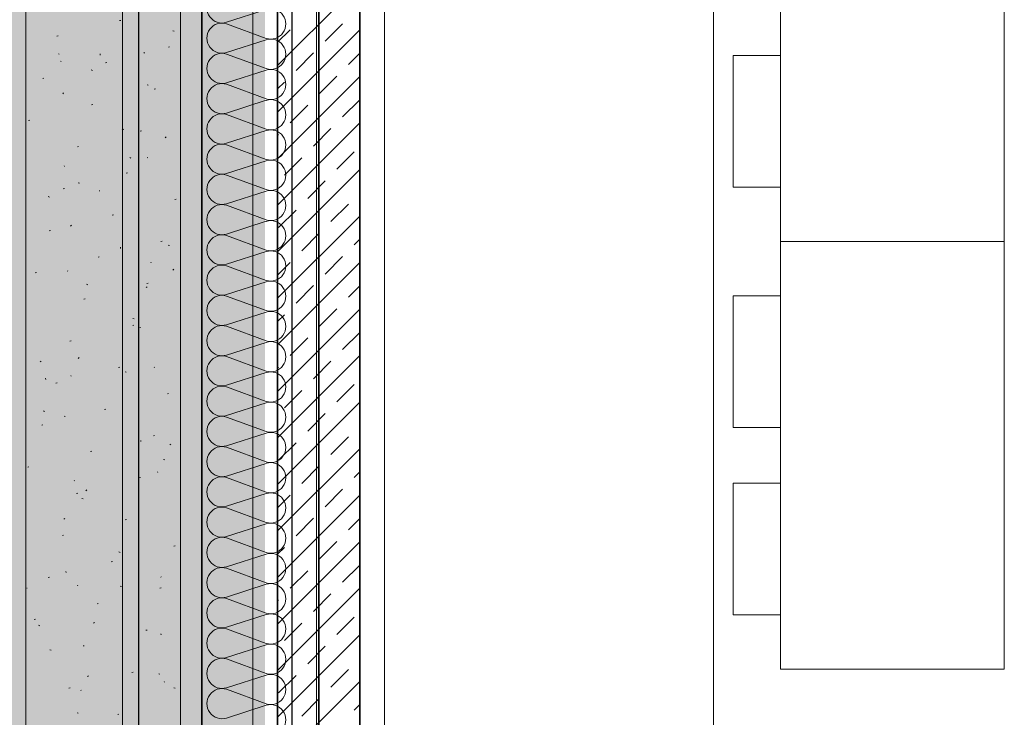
# Model space of a CAD drawing. Extents: x -620 to 300, y 62 to 1112.
# Tile 107 of 235: x -474 to -414, y 406 to 449. Entities that reach past the tile are written whole.
import ezdxf
from ezdxf.lldxf.tags import DXFTag

# ---------------------------------------------------------------- set-up
doc = ezdxf.new("R2010")
doc.units = 0
doc.layers.get('0').update_dxf_attribs({"lineweight": 13})
for name, color, linetype, lineweight, true_color in [('30 -33 Aussenwände- 7 Fassade_ Elemente', 7, 'Continuous', 9, 0x00aacc), ('30 -34 Innenwände- 1 tragend', 7, 'Continuous', 13, 0xdd0806), ('30 -34 Innenwände- 6 Elemente', 7, 'Continuous', 9, 0xff6633), ('30 -35 Decken- 1 Konstruktion-Träger- Stahlbeton', 7, 'Continuous', 13, 0x33aa00), ('30 -36 Dächer- 1 Konstruktion', 7, 'Continuous', 35, 0x6666cc), ('30 -36 Dächer- 3 Dachbeläge', 7, 'Continuous', 15, 0x9999ff), ('30 -36 Dächer- 3 Dachbeläge Gründach', 9, 'Continuous', 9, 0x808080), ('60- 61 allgemeine Ausstattung- 1 Möbel', 9, 'Continuous', 9, 0x808080), ('iwb_Layout BA_Markierung', 7, 'Continuous', 9, 0xbadcdc)]:
    doc.layers.add(name, color=color, linetype=linetype, lineweight=lineweight, true_color=true_color)
doc.layers.add('70 -71 Achsen- 1 Gebäudeachsen', color=7, linetype='STRICHPUNKT2-A06CPVE5L0', lineweight=18)
tags = doc.linetypes.add('grob-A06CPVE1L0', pattern=[14, 3, -8, 3]).pattern_tags.tags
tags[8:9] = [DXFTag(74, 4), DXFTag(75, 0), DXFTag(340, '0'), DXFTag(46, 0.0), DXFTag(50, 0.0), DXFTag(44, 0.0), DXFTag(45, 0.0)]
tags[6:7] = [DXFTag(74, 4), DXFTag(75, 0), DXFTag(340, '0'), DXFTag(46, 0.0), DXFTag(50, 0.0), DXFTag(44, 0.0), DXFTag(45, 0.0)]
tags[4:5] = [DXFTag(74, 4), DXFTag(75, 0), DXFTag(340, '0'), DXFTag(46, 0.0), DXFTag(50, 0.0), DXFTag(44, 0.0), DXFTag(45, 0.0)]
tags = doc.linetypes.add('STRICHPUNKT2-A06CPVE5L0', pattern=[12.7, 6.35, -3.175, 0, -3.175]).pattern_tags.tags
tags[10:11] = [DXFTag(74, 4), DXFTag(75, 0), DXFTag(340, '0'), DXFTag(46, 0.0), DXFTag(50, 0.0), DXFTag(44, 0.0), DXFTag(45, 0.0)]
tags[8:9] = [DXFTag(74, 4), DXFTag(75, 0), DXFTag(340, '0'), DXFTag(46, 0.0), DXFTag(50, 0.0), DXFTag(44, 0.0), DXFTag(45, 0.0)]
tags[6:7] = [DXFTag(74, 4), DXFTag(75, 0), DXFTag(340, '0'), DXFTag(46, 0.0), DXFTag(50, 0.0), DXFTag(44, 0.0), DXFTag(45, 0.0)]
tags[4:5] = [DXFTag(74, 4), DXFTag(75, 0), DXFTag(340, '0'), DXFTag(46, 0.0), DXFTag(50, 0.0), DXFTag(44, 0.0), DXFTag(45, 0.0)]

# ---------------------------------------------------------------- blocks, each defined once
blk = doc.blocks.new('Polygon-A06CPVDTL0')
at = {"color": 0, "linetype": 'ByBlock', "lineweight": -2, "ltscale": 0.13}
blk.add_solid([(-458.903, 86.609), (-538.631, 86.396), (-458.736, 1083.814), (-538.631, 1083.814)], dxfattribs=at)
blk = doc.blocks.new('Referenz-A06CPVE6L0')
at = {"layer": '30 -33 Aussenwände- 7 Fassade_ Elemente', "color": 0, "linetype": 'Continuous', "lineweight": 25, "ltscale": 0.25}
for p, q in [((-462.679, 384.453), (-462.679, 549.453)), ((-457.219, 544.953), (-457.219, 388.953)), ((-466.519, 389.453), (-466.519, 544.453)), ((-462.679, 544.453), (-462.679, 389.453))]:
    blk.add_line(p, q, dxfattribs=at)
at = {"layer": '30 -33 Aussenwände- 7 Fassade_ Elemente', "color": 0, "linetype": 'Continuous', "ltscale": 0.13}
for p, q in [((-467.519, 548.053), (-467.519, 385.853)), ((-455.719, 388.953), (-455.719, 544.953)), ((-461.179, 448.463), (-458.779, 449.234)), ((-458.779, 447.486), (-461.179, 448.373)), ((-461.179, 446.624), (-458.779, 447.396)), ((-458.779, 445.647), (-461.179, 446.534)), ((-461.179, 444.786), (-458.779, 445.557)), ((-458.779, 443.809), (-461.179, 444.696)), ((-461.179, 442.947), (-458.779, 443.719)), ((-458.779, 441.97), (-461.179, 442.857)), ((-461.179, 441.109), (-458.779, 441.88)), ((-458.779, 440.132), (-461.179, 441.019)), ((-461.179, 439.27), (-458.779, 440.042)), ((-458.779, 438.293), (-461.179, 439.18)), ((-461.179, 437.432), (-458.779, 438.203)), ((-458.779, 436.455), (-461.179, 437.342)), ((-461.179, 435.593), (-458.779, 436.365)), ((-458.779, 434.616), (-461.179, 435.503)), ((-461.179, 433.755), (-458.779, 434.526)), ((-458.779, 432.777), (-461.179, 433.665)), ((-461.179, 431.916), (-458.779, 432.687)), ((-458.779, 430.939), (-461.179, 431.826)), ((-461.179, 430.078), (-458.779, 430.849)), ((-458.779, 429.1), (-461.179, 429.988)), ((-461.179, 428.239), (-458.779, 429.01)), ((-458.779, 427.262), (-461.179, 428.149)), ((-461.179, 426.401), (-458.779, 427.172)), ((-458.779, 425.423), (-461.179, 426.311)), ((-461.179, 424.562), (-458.779, 425.333)), ((-458.779, 423.585), (-461.179, 424.472)), ((-461.179, 422.724), (-458.779, 423.495)), ((-458.779, 421.746), (-461.179, 422.634)), ((-461.179, 420.885), (-458.779, 421.656)), ((-458.779, 419.908), (-461.179, 420.795)), ((-461.179, 419.046), (-458.779, 419.818)), ((-458.779, 418.069), (-461.179, 418.956)), ((-461.179, 417.208), (-458.779, 417.979)), ((-458.779, 416.231), (-461.179, 417.118)), ((-461.179, 415.369), (-458.779, 416.141)), ((-458.779, 414.392), (-461.179, 415.279)), ((-461.179, 413.531), (-458.779, 414.302)), ((-458.779, 412.554), (-461.179, 413.441)), ((-461.179, 411.692), (-458.779, 412.464)), ((-458.779, 410.715), (-461.179, 411.602)), ((-461.179, 409.854), (-458.779, 410.625)), ((-458.779, 408.877), (-461.179, 409.764)), ((-461.179, 408.015), (-458.779, 408.787)), ((-458.779, 407.038), (-461.179, 407.925)), ((-461.179, 406.177), (-458.779, 406.948))]:
    blk.add_line(p, q, dxfattribs=at)
for centre, major_axis, end_param in [((-461.46, 449.337), (0.282, 0.874), 3.764652), ((-458.497, 448.36), (-0.282, -0.874), 3.765224), ((-461.46, 447.499), (0.282, 0.874), 3.764652), ((-458.497, 446.521), (-0.282, -0.874), 3.765224), ((-461.46, 445.66), (0.282, 0.874), 3.764652), ((-458.497, 444.683), (-0.282, -0.874), 3.765224), ((-461.46, 443.822), (0.282, 0.874), 3.764652), ((-458.497, 442.844), (-0.282, -0.874), 3.765224), ((-461.46, 441.983), (0.282, 0.874), 3.764652), ((-458.497, 441.006), (-0.282, -0.874), 3.765224), ((-461.46, 440.145), (0.282, 0.874), 3.764652), ((-458.497, 439.167), (-0.282, -0.874), 3.765224), ((-461.46, 438.306), (0.282, 0.874), 3.764652), ((-458.497, 437.329), (-0.282, -0.874), 3.765224), ((-461.46, 436.467), (0.282, 0.874), 3.764652), ((-458.497, 435.49), (-0.282, -0.874), 3.765224), ((-461.46, 434.629), (0.282, 0.874), 3.764652), ((-458.497, 433.652), (-0.282, -0.874), 3.765224), ((-461.46, 432.79), (0.282, 0.874), 3.764652), ((-458.497, 431.813), (-0.282, -0.874), 3.765224), ((-461.46, 430.952), (0.282, 0.874), 3.764652), ((-458.497, 429.975), (-0.282, -0.874), 3.765224), ((-461.46, 429.113), (0.282, 0.874), 3.764652), ((-458.497, 428.136), (-0.282, -0.874), 3.765224), ((-461.46, 427.275), (0.282, 0.874), 3.764652), ((-458.497, 426.298), (-0.282, -0.874), 3.765224), ((-461.46, 425.436), (0.282, 0.874), 3.764652), ((-458.497, 424.459), (-0.282, -0.874), 3.765224), ((-461.46, 423.598), (0.282, 0.874), 3.764652), ((-458.497, 422.621), (-0.282, -0.874), 3.765224), ((-461.46, 421.759), (0.282, 0.874), 3.764652), ((-458.497, 420.782), (-0.282, -0.874), 3.765224), ((-461.46, 419.921), (0.282, 0.874), 3.764652), ((-458.497, 418.944), (-0.282, -0.874), 3.765224), ((-461.46, 418.082), (0.282, 0.874), 3.764652), ((-458.497, 417.105), (-0.282, -0.874), 3.765224), ((-461.46, 416.244), (0.282, 0.874), 3.764652), ((-458.497, 415.266), (-0.282, -0.874), 3.765224), ((-461.46, 414.405), (0.282, 0.874), 3.764652), ((-458.497, 413.428), (-0.282, -0.874), 3.765224), ((-461.46, 412.567), (0.282, 0.874), 3.764652), ((-458.497, 411.589), (-0.282, -0.874), 3.765224), ((-461.46, 410.728), (0.282, 0.874), 3.764652), ((-458.497, 409.751), (-0.282, -0.874), 3.765224), ((-461.46, 408.89), (0.282, 0.874), 3.764652), ((-458.497, 407.912), (-0.282, -0.874), 3.765224), ((-461.46, 407.051), (0.282, 0.874), 3.764652), ((-458.497, 406.074), (-0.282, -0.874), 3.765224)]:
    blk.add_ellipse(centre, major_axis=major_axis, ratio=1, start_param=0, end_param=end_param, dxfattribs=at)
at = {"layer": '30 -34 Innenwände- 1 tragend', "color": 0, "lineweight": 35}
for p, q in [((-458.079, 545.453), (-458.079, 388.453)), ((-453.079, 545.453), (-453.079, 388.453))]:
    blk.add_line(p, q, dxfattribs=at)
at = {"layer": '30 -34 Innenwände- 1 tragend', "color": 0, "linetype": 'Continuous', "lineweight": -2, "ltscale": 0.13}
for p, q in [((-458.079, 545.453), (-458.079, 388.453)), ((-453.079, 545.453), (-453.079, 388.453))]:
    blk.add_line(p, q, dxfattribs=at)
at = {"layer": '30 -34 Innenwände- 1 tragend', "color": 0, "lineweight": 9}
for p, q in [((-458.079, 445.83), (-453.079, 450.83)), ((-458.079, 445.83), (-453.079, 450.83)), ((-458.079, 447.244), (-457.311, 448.012)), ((-458.079, 447.244), (-457.311, 448.012)), ((-458.079, 443.002), (-453.079, 448.002)), ((-458.079, 443.002), (-453.079, 448.002)), ((-455.189, 447.305), (-454.129, 448.366)), ((-455.189, 447.305), (-454.129, 448.366)), ((-456.957, 445.537), (-455.896, 446.598)), ((-456.957, 445.537), (-455.896, 446.598)), ((-453.775, 445.891), (-453.079, 446.587)), ((-453.775, 445.891), (-453.079, 446.587)), ((-458.079, 440.173), (-453.079, 445.173)), ((-458.079, 440.173), (-453.079, 445.173)), ((-458.079, 444.416), (-457.664, 444.83)), ((-458.079, 444.416), (-457.664, 444.83)), ((-455.543, 444.123), (-454.482, 445.184)), ((-455.543, 444.123), (-454.482, 445.184)), ((-454.129, 442.709), (-453.079, 443.759)), ((-454.129, 442.709), (-453.079, 443.759)), ((-457.311, 442.355), (-456.25, 443.416)), ((-457.311, 442.355), (-456.25, 443.416)), ((-458.079, 437.345), (-453.079, 442.345)), ((-458.079, 437.345), (-453.079, 442.345)), ((-455.896, 440.941), (-454.836, 442.002)), ((-455.896, 440.941), (-454.836, 442.002)), ((-458.079, 441.587), (-458.018, 441.648)), ((-458.079, 441.587), (-458.018, 441.648)), ((-457.664, 439.173), (-456.603, 440.234)), ((-457.664, 439.173), (-456.603, 440.234)), ((-454.482, 439.527), (-453.421, 440.587)), ((-454.482, 439.527), (-453.421, 440.587)), ((-458.079, 434.516), (-453.079, 439.516)), ((-458.079, 434.516), (-453.079, 439.516)), ((-456.25, 437.759), (-455.189, 438.82)), ((-456.25, 437.759), (-455.189, 438.82)), ((-458.018, 435.991), (-456.957, 437.052)), ((-458.018, 435.991), (-456.957, 437.052)), ((-454.836, 436.345), (-453.775, 437.405)), ((-454.836, 436.345), (-453.775, 437.405)), ((-458.079, 431.688), (-453.079, 436.688)), ((-458.079, 431.688), (-453.079, 436.688)), ((-456.603, 434.577), (-455.543, 435.638)), ((-456.603, 434.577), (-455.543, 435.638)), ((-453.421, 434.931), (-453.079, 435.274)), ((-453.421, 434.931), (-453.079, 435.274)), ((-455.189, 433.163), (-454.129, 434.224)), ((-455.189, 433.163), (-454.129, 434.224)), ((-458.079, 433.102), (-457.311, 433.87)), ((-458.079, 433.102), (-457.311, 433.87)), ((-458.079, 428.859), (-453.079, 433.859)), ((-458.079, 428.859), (-453.079, 433.859)), ((-456.957, 431.395), (-455.896, 432.456)), ((-456.957, 431.395), (-455.896, 432.456)), ((-453.775, 431.749), (-453.079, 432.445)), ((-453.775, 431.749), (-453.079, 432.445)), ((-458.079, 426.031), (-453.079, 431.031)), ((-458.079, 426.031), (-453.079, 431.031)), ((-455.543, 429.981), (-454.482, 431.042)), ((-455.543, 429.981), (-454.482, 431.042)), ((-458.079, 430.274), (-457.664, 430.688)), ((-458.079, 430.274), (-457.664, 430.688)), ((-457.311, 428.213), (-456.25, 429.274)), ((-457.311, 428.213), (-456.25, 429.274)), ((-454.129, 428.567), (-453.079, 429.617)), ((-454.129, 428.567), (-453.079, 429.617)), ((-458.079, 423.203), (-453.079, 428.203)), ((-458.079, 423.203), (-453.079, 428.203)), ((-458.079, 427.445), (-458.018, 427.506)), ((-458.079, 427.445), (-458.018, 427.506)), ((-455.896, 426.799), (-454.836, 427.86)), ((-455.896, 426.799), (-454.836, 427.86)), ((-454.482, 425.385), (-453.421, 426.445)), ((-454.482, 425.385), (-453.421, 426.445)), ((-457.664, 425.031), (-456.603, 426.092)), ((-457.664, 425.031), (-456.603, 426.092)), ((-458.079, 420.374), (-453.079, 425.374)), ((-458.079, 420.374), (-453.079, 425.374)), ((-456.25, 423.617), (-455.189, 424.678)), ((-456.25, 423.617), (-455.189, 424.678)), ((-454.836, 422.203), (-453.775, 423.263)), ((-454.836, 422.203), (-453.775, 423.263)), ((-458.018, 421.849), (-456.957, 422.91)), ((-458.018, 421.849), (-456.957, 422.91)), ((-458.079, 417.546), (-453.079, 422.546)), ((-458.079, 417.546), (-453.079, 422.546)), ((-456.603, 420.435), (-455.543, 421.496)), ((-456.603, 420.435), (-455.543, 421.496)), ((-453.421, 420.788), (-453.079, 421.131)), ((-453.421, 420.788), (-453.079, 421.131)), ((-458.079, 418.96), (-457.311, 419.728)), ((-458.079, 418.96), (-457.311, 419.728)), ((-458.079, 414.717), (-453.079, 419.717)), ((-458.079, 414.717), (-453.079, 419.717)), ((-455.189, 419.021), (-454.129, 420.081)), ((-455.189, 419.021), (-454.129, 420.081)), ((-456.957, 417.253), (-455.896, 418.314)), ((-456.957, 417.253), (-455.896, 418.314)), ((-453.775, 417.607), (-453.079, 418.303)), ((-453.775, 417.607), (-453.079, 418.303)), ((-458.079, 411.889), (-453.079, 416.889)), ((-458.079, 411.889), (-453.079, 416.889)), ((-455.543, 415.839), (-454.482, 416.899)), ((-455.543, 415.839), (-454.482, 416.899)), ((-458.079, 416.131), (-457.664, 416.546)), ((-458.079, 416.131), (-457.664, 416.546)), ((-454.129, 414.425), (-453.079, 415.475)), ((-454.129, 414.425), (-453.079, 415.475)), ((-457.311, 414.071), (-456.25, 415.132)), ((-457.311, 414.071), (-456.25, 415.132)), ((-458.079, 409.06), (-453.079, 414.06)), ((-458.079, 409.06), (-453.079, 414.06)), ((-455.896, 412.657), (-454.836, 413.717)), ((-455.896, 412.657), (-454.836, 413.717)), ((-458.079, 413.303), (-458.018, 413.364)), ((-458.079, 413.303), (-458.018, 413.364)), ((-457.664, 410.889), (-456.603, 411.95)), ((-457.664, 410.889), (-456.603, 411.95)), ((-454.482, 411.243), (-453.421, 412.303)), ((-454.482, 411.243), (-453.421, 412.303)), ((-458.079, 406.232), (-453.079, 411.232)), ((-458.079, 406.232), (-453.079, 411.232)), ((-456.25, 409.475), (-455.189, 410.535)), ((-456.25, 409.475), (-455.189, 410.535)), ((-454.836, 408.061), (-453.775, 409.121)), ((-454.836, 408.061), (-453.775, 409.121)), ((-458.079, 403.404), (-453.079, 408.404)), ((-458.079, 403.404), (-453.079, 408.404)), ((-458.018, 407.707), (-456.957, 408.768)), ((-458.018, 407.707), (-456.957, 408.768)), ((-456.603, 406.293), (-455.543, 407.353)), ((-456.603, 406.293), (-455.543, 407.353)), ((-453.421, 406.646), (-453.079, 406.989)), ((-453.421, 406.646), (-453.079, 406.989))]:
    blk.add_line(p, q, dxfattribs=at)
at = {"layer": '30 -34 Innenwände- 6 Elemente', "color": 0, "linetype": 'grob-A06CPVE1L0', "ltscale": 0.13}
blk.add_line((-431.579, 1007.253), (-431.579, 388.453), dxfattribs=at)
at = {"layer": '30 -35 Decken- 1 Konstruktion-Träger- Stahlbeton', "color": 0, "linetype": 'grob-A06CPVE1L0', "lineweight": -2, "ltscale": 0.13}
for p, q in [((-459.579, 388.453), (-459.579, 770.453)), ((-451.579, 388.453), (-451.579, 770.453))]:
    blk.add_line(p, q, dxfattribs=at)
at = {"layer": '30 -36 Dächer- 1 Konstruktion', "color": 0, "linetype": 'Continuous', "ltscale": 0.35}
blk.add_line((-455.579, 384.453), (-455.579, 770.453), dxfattribs=at)
at = {"layer": '30 -36 Dächer- 1 Konstruktion', "color": 0, "lineweight": 25}
for p, q in [((-455.579, 770.453), (-455.579, 384.453)), ((-455.579, 384.453), (-455.579, 770.453)), ((-455.579, 384.453), (-455.579, 770.453))]:
    blk.add_line(p, q, dxfattribs=at)
at = {"layer": '30 -36 Dächer- 1 Konstruktion', "color": 0, "lineweight": 5}
for p, q in [((-455.579, 770.453), (-455.579, 384.453)), ((-455.579, 384.453), (-455.579, 770.453)), ((-455.579, 384.453), (-455.579, 770.453))]:
    blk.add_line(p, q, dxfattribs=at)
at = {"layer": '30 -36 Dächer- 1 Konstruktion', "color": 0, "lineweight": -2}
for p, q in [((-455.579, 770.453), (-455.579, 384.453)), ((-455.579, 384.453), (-455.579, 770.453)), ((-455.579, 384.453), (-455.579, 770.453))]:
    blk.add_line(p, q, dxfattribs=at)
at = {"layer": '30 -36 Dächer- 1 Konstruktion', "color": 0}
blk.add_line((-455.579, 384.453), (-455.579, 770.453), dxfattribs=at)
at = {"layer": '30 -36 Dächer- 3 Dachbeläge', "color": 0, "lineweight": 9}
for p, q in [((-463.979, 763.653), (-463.979, 376.053)), ((-473.379, 223.253), (-473.379, 754.053)), ((-467.687, 448.562), (-467.611, 448.581)), ((-464.443, 447.942), (-464.37, 447.913)), ((-471.508, 447.609), (-471.431, 447.629)), ((-466.179, 446.591), (-466.205, 446.62)), ((-464.723, 446.96), (-464.646, 446.979)), ((-471.394, 446.537), (-471.359, 446.534)), ((-471.244, 446.071), (-471.27, 446.101)), ((-468.866, 446.467), (-468.873, 446.537)), ((-468.543, 446.008), (-468.466, 446.027)), ((-469.406, 445.567), (-469.333, 445.538)), ((-472.363, 445.055), (-472.286, 445.074)), ((-466.016, 444.659), (-465.94, 444.636)), ((-465.578, 444.406), (-465.502, 444.425)), ((-471.087, 444.174), (-471.145, 444.12)), ((-469.398, 443.454), (-469.322, 443.473)), ((-473.218, 442.501), (-473.142, 442.52)), ((-467.456, 441.959), (-467.52, 441.914)), ((-466.433, 441.852), (-466.357, 441.871)), ((-464.858, 441.499), (-464.916, 441.445)), ((-470.253, 440.9), (-470.177, 440.919)), ((-467.068, 440.242), (-466.995, 440.213)), ((-465.975, 440.22), (-466.001, 440.249)), ((-471.04, 439.7), (-471.066, 439.729)), ((-467.288, 439.298), (-467.212, 439.317)), ((-471.109, 438.346), (-471.032, 438.365)), ((-470.209, 438.712), (-470.134, 438.689)), ((-468.927, 438.225), (-468.891, 438.223)), ((-472.031, 437.867), (-471.958, 437.838)), ((-464.324, 437.697), (-464.247, 437.716)), ((-468.144, 436.744), (-468.067, 436.763)), ((-470.617, 436.129), (-470.675, 436.075)), ((-471.964, 435.792), (-471.887, 435.811)), ((-467.631, 434.72), (-467.639, 434.791)), ((-465.179, 435.143), (-465.103, 435.162)), ((-464.731, 434.918), (-464.658, 434.888)), ((-468.999, 434.19), (-468.923, 434.209)), ((-465.771, 433.849), (-465.797, 433.878)), ((-464.388, 433.453), (-464.445, 433.4)), ((-472.819, 433.238), (-472.743, 433.257)), ((-470.836, 433.329), (-470.862, 433.358)), ((-469.694, 432.543), (-469.621, 432.513)), ((-466.01, 432.392), (-466.075, 432.347)), ((-466.034, 432.588), (-465.958, 432.608)), ((-469.854, 431.636), (-469.778, 431.655)), ((-466.872, 430.463), (-466.797, 430.44)), ((-466.889, 430.034), (-466.813, 430.053)), ((-466.459, 429.913), (-466.424, 429.911)), ((-470.71, 429.082), (-470.633, 429.101)), ((-470.146, 428.083), (-470.204, 428.029)), ((-472.46, 427.875), (-472.525, 427.83)), ((-467.745, 427.48), (-467.668, 427.499)), ((-465.567, 427.478), (-465.594, 427.507)), ((-470.632, 426.958), (-470.658, 426.987)), ((-467.356, 427.218), (-467.283, 427.189)), ((-472.18, 426.759), (-472.187, 426.829)), ((-471.565, 426.528), (-471.488, 426.547)), ((-464.78, 425.879), (-464.704, 425.898)), ((-472.319, 424.843), (-472.246, 424.813)), ((-471.066, 424.517), (-470.99, 424.494)), ((-468.6, 424.926), (-468.524, 424.945)), ((-472.42, 423.974), (-472.344, 423.993)), ((-465.635, 423.325), (-465.559, 423.344)), ((-466.397, 422.974), (-466.404, 423.045)), ((-464.565, 422.824), (-464.63, 422.779)), ((-469.455, 422.372), (-469.379, 422.391)), ((-465.018, 421.893), (-464.945, 421.864)), ((-463.992, 421.602), (-463.979, 421.601)), ((-473.275, 421.42), (-473.199, 421.439)), ((-465.363, 421.107), (-465.39, 421.136)), ((-470.428, 420.587), (-470.455, 420.616)), ((-466.49, 420.771), (-466.414, 420.79)), ((-470.31, 419.818), (-470.234, 419.837)), ((-469.676, 420.038), (-469.734, 419.984)), ((-469.981, 419.518), (-469.908, 419.489)), ((-471.015, 418.308), (-471.08, 418.263)), ((-467.346, 418.217), (-467.269, 418.236)), ((-471.166, 417.264), (-471.089, 417.283)), ((-467.729, 416.268), (-467.654, 416.245)), ((-464.381, 416.615), (-464.304, 416.634)), ((-468.201, 415.663), (-468.125, 415.682)), ((-470.945, 415.012), (-470.953, 415.083)), ((-472.021, 414.71), (-471.945, 414.729)), ((-465.16, 414.736), (-465.186, 414.765)), ((-473.335, 414.069), (-473.3, 414.067)), ((-470.225, 414.216), (-470.251, 414.245)), ((-467.644, 414.194), (-467.571, 414.164)), ((-465.236, 414.061), (-465.16, 414.08)), ((-469.056, 413.109), (-468.98, 413.128)), ((-472.876, 412.156), (-472.8, 412.175)), ((-469.205, 411.992), (-469.263, 411.939)), ((-472.607, 411.819), (-472.534, 411.789)), ((-466.091, 411.507), (-466.015, 411.526)), ((-465.162, 411.228), (-465.17, 411.298)), ((-471.922, 410.321), (-471.847, 410.298)), ((-469.911, 410.555), (-469.835, 410.574)), ((-466.947, 408.953), (-466.87, 408.972)), ((-469.57, 408.741), (-469.634, 408.696)), ((-465.306, 408.869), (-465.233, 408.839)), ((-464.956, 408.365), (-464.982, 408.394)), ((-470.767, 408), (-470.69, 408.02)), ((-470.021, 407.845), (-470.047, 407.874)), ((-464.392, 408.019), (-464.317, 407.996)), ((-463.982, 407.351), (-463.979, 407.352)), ((-470.269, 406.494), (-470.196, 406.464)), ((-467.802, 406.399), (-467.726, 406.418))]:
    blk.add_line(p, q, dxfattribs=at)
at = {"layer": '30 -36 Dächer- 3 Dachbeläge Gründach', "color": 0, "linetype": 'Continuous', "ltscale": 0.13}
blk.add_line((-473.379, 376.053), (-473.379, 760.453), dxfattribs=at)
at = {"layer": '60- 61 allgemeine Ausstattung- 1 Möbel', "color": 0, "linetype": 'Continuous', "ltscale": 0.13}
for p, q in [((-427.496, 435.136), (-427.496, 461.136)), ((-413.896, 461.136), (-413.896, 435.136)), ((-430.377, 446.441), (-427.496, 446.441)), ((-430.377, 438.441), (-430.377, 446.441)), ((-427.496, 446.441), (-427.496, 438.441)), ((-427.496, 438.441), (-430.377, 438.441)), ((-427.496, 409.136), (-427.496, 435.136)), ((-427.496, 435.136), (-413.896, 435.136)), ((-413.896, 435.136), (-427.496, 435.136)), ((-413.896, 435.136), (-413.896, 409.136)), ((-430.377, 431.831), (-427.496, 431.831)), ((-430.377, 423.831), (-430.377, 431.831)), ((-427.496, 431.831), (-427.496, 423.831)), ((-427.496, 423.831), (-430.377, 423.831)), ((-430.377, 420.441), (-427.496, 420.441)), ((-430.377, 412.441), (-430.377, 420.441)), ((-427.496, 420.441), (-427.496, 412.441)), ((-427.496, 412.441), (-430.377, 412.441)), ((-413.896, 409.136), (-427.496, 409.136))]:
    blk.add_line(p, q, dxfattribs=at)
at = {"layer": '70 -71 Achsen- 1 Gebäudeachsen', "color": 0, "linetype": 'STRICHPUNKT2-A06CPVE5L0', "ltscale": 0.18}
blk.add_line((-455.579, 1084.393), (-455.579, 84.953), dxfattribs=at)

msp = doc.modelspace()

# ---------------------------------------------------------------- block references
at = {"color": 8, "lineweight": 13, "ltscale": 0.13, "true_color": 0x808080}
msp.add_blockref('Referenz-A06CPVE6L0', (0, 0), dxfattribs=at)
at = {"layer": 'iwb_Layout BA_Markierung', "ltscale": 0.13}
msp.add_blockref('Polygon-A06CPVDTL0', (0, 0), dxfattribs=at)

doc.saveas('drawing.dxf')
